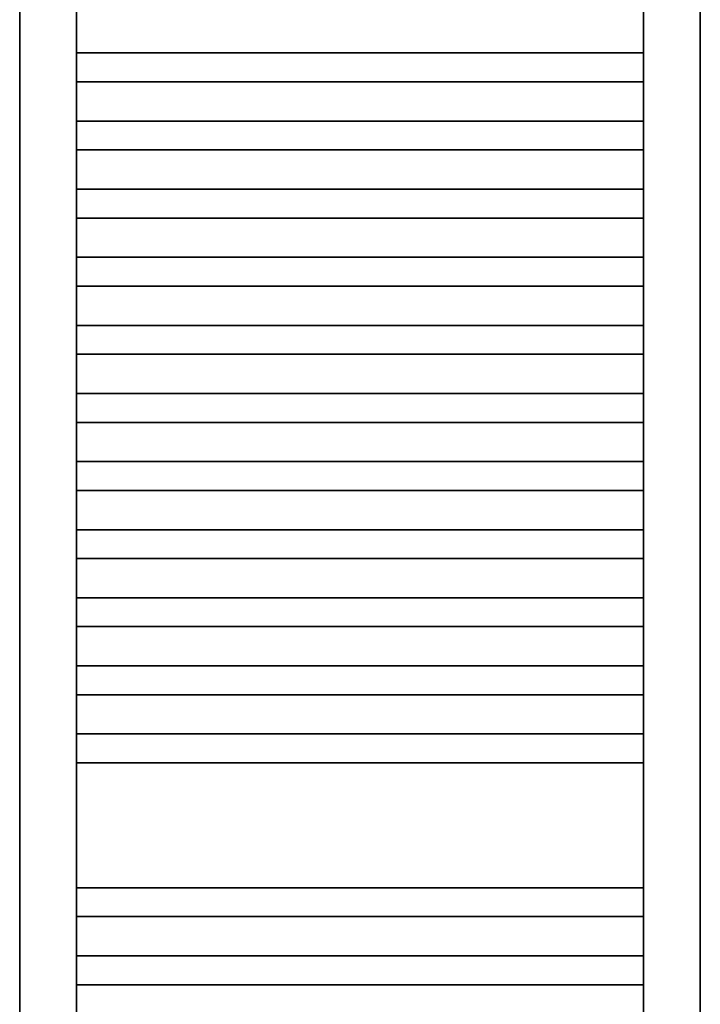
# Model space of a CAD drawing. Header units: millimetres. Extents: x 17747 to 112039, y -74980 to 446921.
# Tile 112 of 256: x 55068 to 55668, y -74103 to -73236. Entities that reach past the tile are written whole.
import ezdxf

# ---------------------------------------------------------------- set-up
doc = ezdxf.new("R2010")
doc.units = ezdxf.units.MM
doc.layers.add('UT_ZAŘÍZENÍ - OT', color=3, linetype='Continuous', lineweight=35)

msp = doc.modelspace()

# ---------------------------------------------------------------- linework, layer by layer
at = {"layer": 'UT_ZAŘÍZENÍ - OT', "linetype": 'Continuous'}
for p, q in [((55067.95, -72636.11), (55067.95, -74456.11)), ((55117.95, -74456.11), (55117.95, -72636.11)), ((55617.95, -72636.11), (55617.95, -74456.11)), ((55667.95, -74456.11), (55667.95, -72636.11)), ((55117.95, -73264.93), (55617.95, -73264.93)), ((55117.95, -73264.93), (55617.95, -73264.93)), ((55117.95, -73264.93), (55617.95, -73264.93)), ((55117.95, -73264.93), (55617.95, -73264.93)), ((55117.95, -73264.93), (55617.95, -73264.93)), ((55117.95, -73264.93), (55617.95, -73264.93)), ((55117.95, -73264.93), (55617.95, -73264.93)), ((55117.95, -73264.93), (55617.95, -73264.93)), ((55117.95, -73264.93), (55617.95, -73264.93)), ((55117.95, -73264.93), (55617.95, -73264.93)), ((55117.95, -73264.93), (55617.95, -73264.93)), ((55117.95, -73264.93), (55617.95, -73264.93)), ((55117.95, -73264.93), (55617.95, -73264.93)), ((55117.95, -73264.93), (55617.95, -73264.93)), ((55117.95, -73264.93), (55617.95, -73264.93)), ((55117.95, -73264.93), (55617.95, -73264.93)), ((55117.95, -73264.93), (55617.95, -73264.93)), ((55117.95, -73264.93), (55617.95, -73264.93)), ((55117.95, -73264.93), (55617.95, -73264.93)), ((55117.95, -73264.93), (55617.95, -73264.93)), ((55117.95, -73264.93), (55617.95, -73264.93)), ((55117.95, -73264.93), (55617.95, -73264.93)), ((55117.95, -73264.93), (55617.95, -73264.93)), ((55117.95, -73264.93), (55617.95, -73264.93)), ((55117.95, -73264.93), (55617.95, -73264.93)), ((55117.95, -73264.93), (55617.95, -73264.93)), ((55117.95, -73264.93), (55617.95, -73264.93)), ((55117.95, -73264.93), (55617.95, -73264.93)), ((55117.95, -73264.93), (55617.95, -73264.93)), ((55117.95, -73264.93), (55617.95, -73264.93)), ((55117.95, -73264.93), (55617.95, -73264.93)), ((55117.95, -73264.93), (55617.95, -73264.93)), ((55117.95, -73264.93), (55617.95, -73264.93)), ((55117.95, -73264.93), (55617.95, -73264.93)), ((55117.95, -73290.38), (55617.95, -73290.38)), ((55117.95, -73290.38), (55617.95, -73290.38)), ((55117.95, -73290.38), (55617.95, -73290.38)), ((55117.95, -73290.38), (55617.95, -73290.38)), ((55117.95, -73290.38), (55617.95, -73290.38)), ((55117.95, -73290.38), (55617.95, -73290.38)), ((55117.95, -73290.38), (55617.95, -73290.38)), ((55117.95, -73290.38), (55617.95, -73290.38)), ((55117.95, -73290.38), (55617.95, -73290.38)), ((55117.95, -73290.38), (55617.95, -73290.38)), ((55117.95, -73290.38), (55617.95, -73290.38)), ((55117.95, -73290.38), (55617.95, -73290.38)), ((55117.95, -73290.38), (55617.95, -73290.38)), ((55117.95, -73290.38), (55617.95, -73290.38)), ((55117.95, -73290.38), (55617.95, -73290.38)), ((55117.95, -73290.38), (55617.95, -73290.38)), ((55117.95, -73290.38), (55617.95, -73290.38)), ((55117.95, -73290.38), (55617.95, -73290.38)), ((55117.95, -73290.38), (55617.95, -73290.38)), ((55117.95, -73290.38), (55617.95, -73290.38)), ((55117.95, -73290.38), (55617.95, -73290.38)), ((55117.95, -73290.38), (55617.95, -73290.38)), ((55117.95, -73290.38), (55617.95, -73290.38)), ((55117.95, -73290.38), (55617.95, -73290.38)), ((55117.95, -73290.38), (55617.95, -73290.38)), ((55117.95, -73290.38), (55617.95, -73290.38)), ((55117.95, -73290.38), (55617.95, -73290.38)), ((55117.95, -73290.38), (55617.95, -73290.38)), ((55117.95, -73290.38), (55617.95, -73290.38)), ((55117.95, -73290.38), (55617.95, -73290.38)), ((55117.95, -73290.38), (55617.95, -73290.38)), ((55117.95, -73290.38), (55617.95, -73290.38)), ((55117.95, -73290.38), (55617.95, -73290.38)), ((55117.95, -73290.38), (55617.95, -73290.38)), ((55117.95, -73324.93), (55617.95, -73324.93)), ((55117.95, -73324.93), (55617.95, -73324.93)), ((55117.95, -73324.93), (55617.95, -73324.93)), ((55117.95, -73324.93), (55617.95, -73324.93)), ((55117.95, -73324.93), (55617.95, -73324.93)), ((55117.95, -73324.93), (55617.95, -73324.93)), ((55117.95, -73324.93), (55617.95, -73324.93)), ((55117.95, -73324.93), (55617.95, -73324.93)), ((55117.95, -73324.93), (55617.95, -73324.93)), ((55117.95, -73324.93), (55617.95, -73324.93)), ((55117.95, -73324.93), (55617.95, -73324.93)), ((55117.95, -73324.93), (55617.95, -73324.93)), ((55117.95, -73324.93), (55617.95, -73324.93)), ((55117.95, -73324.93), (55617.95, -73324.93)), ((55117.95, -73324.93), (55617.95, -73324.93)), ((55117.95, -73324.93), (55617.95, -73324.93)), ((55117.95, -73324.93), (55617.95, -73324.93)), ((55117.95, -73324.93), (55617.95, -73324.93)), ((55117.95, -73324.93), (55617.95, -73324.93)), ((55117.95, -73324.93), (55617.95, -73324.93)), ((55117.95, -73324.93), (55617.95, -73324.93)), ((55117.95, -73324.93), (55617.95, -73324.93)), ((55117.95, -73324.93), (55617.95, -73324.93)), ((55117.95, -73324.93), (55617.95, -73324.93)), ((55117.95, -73324.93), (55617.95, -73324.93)), ((55117.95, -73324.93), (55617.95, -73324.93)), ((55117.95, -73324.93), (55617.95, -73324.93)), ((55117.95, -73324.93), (55617.95, -73324.93)), ((55117.95, -73324.93), (55617.95, -73324.93)), ((55117.95, -73324.93), (55617.95, -73324.93)), ((55117.95, -73324.93), (55617.95, -73324.93)), ((55117.95, -73324.93), (55617.95, -73324.93)), ((55117.95, -73324.93), (55617.95, -73324.93)), ((55117.95, -73324.93), (55617.95, -73324.93)), ((55117.95, -73350.38), (55617.95, -73350.38)), ((55117.95, -73350.38), (55617.95, -73350.38)), ((55117.95, -73350.38), (55617.95, -73350.38)), ((55117.95, -73350.38), (55617.95, -73350.38)), ((55117.95, -73350.38), (55617.95, -73350.38)), ((55117.95, -73350.38), (55617.95, -73350.38)), ((55117.95, -73350.38), (55617.95, -73350.38)), ((55117.95, -73350.38), (55617.95, -73350.38)), ((55117.95, -73350.38), (55617.95, -73350.38)), ((55117.95, -73350.38), (55617.95, -73350.38)), ((55117.95, -73350.38), (55617.95, -73350.38)), ((55117.95, -73350.38), (55617.95, -73350.38)), ((55117.95, -73350.38), (55617.95, -73350.38)), ((55117.95, -73350.38), (55617.95, -73350.38)), ((55117.95, -73350.38), (55617.95, -73350.38)), ((55117.95, -73350.38), (55617.95, -73350.38)), ((55117.95, -73350.38), (55617.95, -73350.38)), ((55117.95, -73350.38), (55617.95, -73350.38)), ((55117.95, -73350.38), (55617.95, -73350.38)), ((55117.95, -73350.38), (55617.95, -73350.38)), ((55117.95, -73350.38), (55617.95, -73350.38)), ((55117.95, -73350.38), (55617.95, -73350.38)), ((55117.95, -73350.38), (55617.95, -73350.38)), ((55117.95, -73350.38), (55617.95, -73350.38)), ((55117.95, -73350.38), (55617.95, -73350.38)), ((55117.95, -73350.38), (55617.95, -73350.38)), ((55117.95, -73350.38), (55617.95, -73350.38)), ((55117.95, -73350.38), (55617.95, -73350.38)), ((55117.95, -73350.38), (55617.95, -73350.38)), ((55117.95, -73350.38), (55617.95, -73350.38)), ((55117.95, -73350.38), (55617.95, -73350.38)), ((55117.95, -73350.38), (55617.95, -73350.38)), ((55117.95, -73350.38), (55617.95, -73350.38)), ((55117.95, -73350.38), (55617.95, -73350.38)), ((55117.95, -73384.93), (55617.95, -73384.93)), ((55117.95, -73384.93), (55617.95, -73384.93)), ((55117.95, -73384.93), (55617.95, -73384.93)), ((55117.95, -73384.93), (55617.95, -73384.93)), ((55117.95, -73384.93), (55617.95, -73384.93)), ((55117.95, -73384.93), (55617.95, -73384.93)), ((55117.95, -73384.93), (55617.95, -73384.93)), ((55117.95, -73384.93), (55617.95, -73384.93)), ((55117.95, -73384.93), (55617.95, -73384.93)), ((55117.95, -73384.93), (55617.95, -73384.93)), ((55117.95, -73384.93), (55617.95, -73384.93)), ((55117.95, -73384.93), (55617.95, -73384.93)), ((55117.95, -73384.93), (55617.95, -73384.93)), ((55117.95, -73384.93), (55617.95, -73384.93)), ((55117.95, -73384.93), (55617.95, -73384.93)), ((55117.95, -73384.93), (55617.95, -73384.93)), ((55117.95, -73384.93), (55617.95, -73384.93)), ((55117.95, -73384.93), (55617.95, -73384.93)), ((55117.95, -73384.93), (55617.95, -73384.93)), ((55117.95, -73384.93), (55617.95, -73384.93)), ((55117.95, -73384.93), (55617.95, -73384.93)), ((55117.95, -73384.93), (55617.95, -73384.93)), ((55117.95, -73384.93), (55617.95, -73384.93)), ((55117.95, -73384.93), (55617.95, -73384.93)), ((55117.95, -73384.93), (55617.95, -73384.93)), ((55117.95, -73384.93), (55617.95, -73384.93)), ((55117.95, -73384.93), (55617.95, -73384.93)), ((55117.95, -73384.93), (55617.95, -73384.93)), ((55117.95, -73384.93), (55617.95, -73384.93)), ((55117.95, -73384.93), (55617.95, -73384.93)), ((55117.95, -73384.93), (55617.95, -73384.93)), ((55117.95, -73384.93), (55617.95, -73384.93)), ((55117.95, -73384.93), (55617.95, -73384.93)), ((55117.95, -73384.93), (55617.95, -73384.93)), ((55117.95, -73410.38), (55617.95, -73410.38)), ((55117.95, -73410.38), (55617.95, -73410.38)), ((55117.95, -73410.38), (55617.95, -73410.38)), ((55117.95, -73410.38), (55617.95, -73410.38)), ((55117.95, -73410.38), (55617.95, -73410.38)), ((55117.95, -73410.38), (55617.95, -73410.38)), ((55117.95, -73410.38), (55617.95, -73410.38)), ((55117.95, -73410.38), (55617.95, -73410.38)), ((55117.95, -73410.38), (55617.95, -73410.38)), ((55117.95, -73410.38), (55617.95, -73410.38)), ((55117.95, -73410.38), (55617.95, -73410.38)), ((55117.95, -73410.38), (55617.95, -73410.38)), ((55117.95, -73410.38), (55617.95, -73410.38)), ((55117.95, -73410.38), (55617.95, -73410.38)), ((55117.95, -73410.38), (55617.95, -73410.38)), ((55117.95, -73410.38), (55617.95, -73410.38)), ((55117.95, -73410.38), (55617.95, -73410.38)), ((55117.95, -73410.38), (55617.95, -73410.38)), ((55117.95, -73410.38), (55617.95, -73410.38)), ((55117.95, -73410.38), (55617.95, -73410.38)), ((55117.95, -73410.38), (55617.95, -73410.38)), ((55117.95, -73410.38), (55617.95, -73410.38)), ((55117.95, -73410.38), (55617.95, -73410.38)), ((55117.95, -73410.38), (55617.95, -73410.38)), ((55117.95, -73410.38), (55617.95, -73410.38)), ((55117.95, -73410.38), (55617.95, -73410.38)), ((55117.95, -73410.38), (55617.95, -73410.38)), ((55117.95, -73410.38), (55617.95, -73410.38)), ((55117.95, -73410.38), (55617.95, -73410.38)), ((55117.95, -73410.38), (55617.95, -73410.38)), ((55117.95, -73410.38), (55617.95, -73410.38)), ((55117.95, -73410.38), (55617.95, -73410.38)), ((55117.95, -73410.38), (55617.95, -73410.38)), ((55117.95, -73410.38), (55617.95, -73410.38)), ((55117.95, -73444.93), (55617.95, -73444.93)), ((55117.95, -73444.93), (55617.95, -73444.93)), ((55117.95, -73444.93), (55617.95, -73444.93)), ((55117.95, -73444.93), (55617.95, -73444.93)), ((55117.95, -73444.93), (55617.95, -73444.93)), ((55117.95, -73444.93), (55617.95, -73444.93)), ((55117.95, -73444.93), (55617.95, -73444.93)), ((55117.95, -73444.93), (55617.95, -73444.93)), ((55117.95, -73444.93), (55617.95, -73444.93)), ((55117.95, -73444.93), (55617.95, -73444.93)), ((55117.95, -73444.93), (55617.95, -73444.93)), ((55117.95, -73444.93), (55617.95, -73444.93)), ((55117.95, -73444.93), (55617.95, -73444.93)), ((55117.95, -73444.93), (55617.95, -73444.93)), ((55117.95, -73444.93), (55617.95, -73444.93)), ((55117.95, -73444.93), (55617.95, -73444.93)), ((55117.95, -73444.93), (55617.95, -73444.93)), ((55117.95, -73444.93), (55617.95, -73444.93)), ((55117.95, -73444.93), (55617.95, -73444.93)), ((55117.95, -73444.93), (55617.95, -73444.93)), ((55117.95, -73444.93), (55617.95, -73444.93)), ((55117.95, -73444.93), (55617.95, -73444.93)), ((55117.95, -73444.93), (55617.95, -73444.93)), ((55117.95, -73444.93), (55617.95, -73444.93)), ((55117.95, -73444.93), (55617.95, -73444.93)), ((55117.95, -73444.93), (55617.95, -73444.93)), ((55117.95, -73444.93), (55617.95, -73444.93)), ((55117.95, -73444.93), (55617.95, -73444.93)), ((55117.95, -73444.93), (55617.95, -73444.93)), ((55117.95, -73444.93), (55617.95, -73444.93)), ((55117.95, -73444.93), (55617.95, -73444.93)), ((55117.95, -73444.93), (55617.95, -73444.93)), ((55117.95, -73444.93), (55617.95, -73444.93)), ((55117.95, -73444.93), (55617.95, -73444.93)), ((55117.95, -73470.38), (55617.95, -73470.38)), ((55117.95, -73470.38), (55617.95, -73470.38)), ((55117.95, -73470.38), (55617.95, -73470.38)), ((55117.95, -73470.38), (55617.95, -73470.38)), ((55117.95, -73470.38), (55617.95, -73470.38)), ((55117.95, -73470.38), (55617.95, -73470.38)), ((55117.95, -73470.38), (55617.95, -73470.38)), ((55117.95, -73470.38), (55617.95, -73470.38)), ((55117.95, -73470.38), (55617.95, -73470.38)), ((55117.95, -73470.38), (55617.95, -73470.38)), ((55117.95, -73470.38), (55617.95, -73470.38)), ((55117.95, -73470.38), (55617.95, -73470.38)), ((55117.95, -73470.38), (55617.95, -73470.38)), ((55117.95, -73470.38), (55617.95, -73470.38)), ((55117.95, -73470.38), (55617.95, -73470.38)), ((55117.95, -73470.38), (55617.95, -73470.38)), ((55117.95, -73470.38), (55617.95, -73470.38)), ((55117.95, -73470.38), (55617.95, -73470.38)), ((55117.95, -73470.38), (55617.95, -73470.38)), ((55117.95, -73470.38), (55617.95, -73470.38)), ((55117.95, -73470.38), (55617.95, -73470.38)), ((55117.95, -73470.38), (55617.95, -73470.38)), ((55117.95, -73470.38), (55617.95, -73470.38)), ((55117.95, -73470.38), (55617.95, -73470.38)), ((55117.95, -73470.38), (55617.95, -73470.38)), ((55117.95, -73470.38), (55617.95, -73470.38)), ((55117.95, -73470.38), (55617.95, -73470.38)), ((55117.95, -73470.38), (55617.95, -73470.38)), ((55117.95, -73470.38), (55617.95, -73470.38)), ((55117.95, -73470.38), (55617.95, -73470.38)), ((55117.95, -73470.38), (55617.95, -73470.38)), ((55117.95, -73470.38), (55617.95, -73470.38)), ((55117.95, -73470.38), (55617.95, -73470.38)), ((55117.95, -73470.38), (55617.95, -73470.38)), ((55117.95, -73504.93), (55617.95, -73504.93)), ((55117.95, -73504.93), (55617.95, -73504.93)), ((55117.95, -73504.93), (55617.95, -73504.93)), ((55117.95, -73504.93), (55617.95, -73504.93)), ((55117.95, -73504.93), (55617.95, -73504.93)), ((55117.95, -73504.93), (55617.95, -73504.93)), ((55117.95, -73504.93), (55617.95, -73504.93)), ((55117.95, -73504.93), (55617.95, -73504.93)), ((55117.95, -73504.93), (55617.95, -73504.93)), ((55117.95, -73504.93), (55617.95, -73504.93)), ((55117.95, -73504.93), (55617.95, -73504.93)), ((55117.95, -73504.93), (55617.95, -73504.93)), ((55117.95, -73504.93), (55617.95, -73504.93)), ((55117.95, -73504.93), (55617.95, -73504.93)), ((55117.95, -73504.93), (55617.95, -73504.93)), ((55117.95, -73504.93), (55617.95, -73504.93)), ((55117.95, -73504.93), (55617.95, -73504.93)), ((55117.95, -73504.93), (55617.95, -73504.93)), ((55117.95, -73504.93), (55617.95, -73504.93)), ((55117.95, -73504.93), (55617.95, -73504.93)), ((55117.95, -73504.93), (55617.95, -73504.93)), ((55117.95, -73504.93), (55617.95, -73504.93)), ((55117.95, -73504.93), (55617.95, -73504.93)), ((55117.95, -73504.93), (55617.95, -73504.93)), ((55117.95, -73504.93), (55617.95, -73504.93)), ((55117.95, -73504.93), (55617.95, -73504.93)), ((55117.95, -73504.93), (55617.95, -73504.93)), ((55117.95, -73504.93), (55617.95, -73504.93)), ((55117.95, -73504.93), (55617.95, -73504.93)), ((55117.95, -73504.93), (55617.95, -73504.93)), ((55117.95, -73504.93), (55617.95, -73504.93)), ((55117.95, -73504.93), (55617.95, -73504.93)), ((55117.95, -73504.93), (55617.95, -73504.93)), ((55117.95, -73504.93), (55617.95, -73504.93)), ((55117.95, -73530.38), (55617.95, -73530.38)), ((55117.95, -73530.38), (55617.95, -73530.38)), ((55117.95, -73530.38), (55617.95, -73530.38)), ((55117.95, -73530.38), (55617.95, -73530.38)), ((55117.95, -73530.38), (55617.95, -73530.38)), ((55117.95, -73530.38), (55617.95, -73530.38)), ((55117.95, -73530.38), (55617.95, -73530.38)), ((55117.95, -73530.38), (55617.95, -73530.38)), ((55117.95, -73530.38), (55617.95, -73530.38)), ((55117.95, -73530.38), (55617.95, -73530.38)), ((55117.95, -73530.38), (55617.95, -73530.38)), ((55117.95, -73530.38), (55617.95, -73530.38)), ((55117.95, -73530.38), (55617.95, -73530.38)), ((55117.95, -73530.38), (55617.95, -73530.38)), ((55117.95, -73530.38), (55617.95, -73530.38)), ((55117.95, -73530.38), (55617.95, -73530.38)), ((55117.95, -73530.38), (55617.95, -73530.38)), ((55117.95, -73530.38), (55617.95, -73530.38)), ((55117.95, -73530.38), (55617.95, -73530.38)), ((55117.95, -73530.38), (55617.95, -73530.38)), ((55117.95, -73530.38), (55617.95, -73530.38)), ((55117.95, -73530.38), (55617.95, -73530.38)), ((55117.95, -73530.38), (55617.95, -73530.38)), ((55117.95, -73530.38), (55617.95, -73530.38)), ((55117.95, -73530.38), (55617.95, -73530.38)), ((55117.95, -73530.38), (55617.95, -73530.38)), ((55117.95, -73530.38), (55617.95, -73530.38)), ((55117.95, -73530.38), (55617.95, -73530.38)), ((55117.95, -73530.38), (55617.95, -73530.38)), ((55117.95, -73530.38), (55617.95, -73530.38)), ((55117.95, -73530.38), (55617.95, -73530.38)), ((55117.95, -73530.38), (55617.95, -73530.38)), ((55117.95, -73530.38), (55617.95, -73530.38)), ((55117.95, -73530.38), (55617.95, -73530.38)), ((55117.95, -73564.93), (55617.95, -73564.93)), ((55117.95, -73564.93), (55617.95, -73564.93)), ((55117.95, -73564.93), (55617.95, -73564.93)), ((55117.95, -73564.93), (55617.95, -73564.93)), ((55117.95, -73564.93), (55617.95, -73564.93)), ((55117.95, -73564.93), (55617.95, -73564.93)), ((55117.95, -73564.93), (55617.95, -73564.93)), ((55117.95, -73564.93), (55617.95, -73564.93)), ((55117.95, -73564.93), (55617.95, -73564.93)), ((55117.95, -73564.93), (55617.95, -73564.93)), ((55117.95, -73564.93), (55617.95, -73564.93)), ((55117.95, -73564.93), (55617.95, -73564.93)), ((55117.95, -73564.93), (55617.95, -73564.93)), ((55117.95, -73564.93), (55617.95, -73564.93)), ((55117.95, -73564.93), (55617.95, -73564.93)), ((55117.95, -73564.93), (55617.95, -73564.93)), ((55117.95, -73564.93), (55617.95, -73564.93)), ((55117.95, -73564.93), (55617.95, -73564.93)), ((55117.95, -73564.93), (55617.95, -73564.93)), ((55117.95, -73564.93), (55617.95, -73564.93)), ((55117.95, -73564.93), (55617.95, -73564.93)), ((55117.95, -73564.93), (55617.95, -73564.93)), ((55117.95, -73564.93), (55617.95, -73564.93)), ((55117.95, -73564.93), (55617.95, -73564.93)), ((55117.95, -73564.93), (55617.95, -73564.93)), ((55117.95, -73564.93), (55617.95, -73564.93)), ((55117.95, -73564.93), (55617.95, -73564.93)), ((55117.95, -73564.93), (55617.95, -73564.93)), ((55117.95, -73564.93), (55617.95, -73564.93)), ((55117.95, -73564.93), (55617.95, -73564.93)), ((55117.95, -73564.93), (55617.95, -73564.93)), ((55117.95, -73564.93), (55617.95, -73564.93)), ((55117.95, -73564.93), (55617.95, -73564.93)), ((55117.95, -73564.93), (55617.95, -73564.93)), ((55117.95, -73590.38), (55617.95, -73590.38)), ((55117.95, -73590.38), (55617.95, -73590.38)), ((55117.95, -73590.38), (55617.95, -73590.38)), ((55117.95, -73590.38), (55617.95, -73590.38)), ((55117.95, -73590.38), (55617.95, -73590.38)), ((55117.95, -73590.38), (55617.95, -73590.38)), ((55117.95, -73590.38), (55617.95, -73590.38)), ((55117.95, -73590.38), (55617.95, -73590.38)), ((55117.95, -73590.38), (55617.95, -73590.38)), ((55117.95, -73590.38), (55617.95, -73590.38)), ((55117.95, -73590.38), (55617.95, -73590.38)), ((55117.95, -73590.38), (55617.95, -73590.38)), ((55117.95, -73590.38), (55617.95, -73590.38)), ((55117.95, -73590.38), (55617.95, -73590.38)), ((55117.95, -73590.38), (55617.95, -73590.38)), ((55117.95, -73590.38), (55617.95, -73590.38)), ((55117.95, -73590.38), (55617.95, -73590.38)), ((55117.95, -73590.38), (55617.95, -73590.38)), ((55117.95, -73590.38), (55617.95, -73590.38)), ((55117.95, -73590.38), (55617.95, -73590.38)), ((55117.95, -73590.38), (55617.95, -73590.38)), ((55117.95, -73590.38), (55617.95, -73590.38)), ((55117.95, -73590.38), (55617.95, -73590.38)), ((55117.95, -73590.38), (55617.95, -73590.38)), ((55117.95, -73590.38), (55617.95, -73590.38)), ((55117.95, -73590.38), (55617.95, -73590.38)), ((55117.95, -73590.38), (55617.95, -73590.38)), ((55117.95, -73590.38), (55617.95, -73590.38)), ((55117.95, -73590.38), (55617.95, -73590.38)), ((55117.95, -73590.38), (55617.95, -73590.38)), ((55117.95, -73590.38), (55617.95, -73590.38)), ((55117.95, -73590.38), (55617.95, -73590.38)), ((55117.95, -73590.38), (55617.95, -73590.38)), ((55117.95, -73590.38), (55617.95, -73590.38)), ((55117.95, -73624.93), (55617.95, -73624.93)), ((55117.95, -73624.93), (55617.95, -73624.93)), ((55117.95, -73624.93), (55617.95, -73624.93)), ((55117.95, -73624.93), (55617.95, -73624.93)), ((55117.95, -73624.93), (55617.95, -73624.93)), ((55117.95, -73624.93), (55617.95, -73624.93)), ((55117.95, -73624.93), (55617.95, -73624.93)), ((55117.95, -73624.93), (55617.95, -73624.93)), ((55117.95, -73624.93), (55617.95, -73624.93)), ((55117.95, -73624.93), (55617.95, -73624.93)), ((55117.95, -73624.93), (55617.95, -73624.93)), ((55117.95, -73624.93), (55617.95, -73624.93)), ((55117.95, -73624.93), (55617.95, -73624.93)), ((55117.95, -73624.93), (55617.95, -73624.93)), ((55117.95, -73624.93), (55617.95, -73624.93)), ((55117.95, -73624.93), (55617.95, -73624.93)), ((55117.95, -73624.93), (55617.95, -73624.93)), ((55117.95, -73624.93), (55617.95, -73624.93)), ((55117.95, -73624.93), (55617.95, -73624.93)), ((55117.95, -73624.93), (55617.95, -73624.93)), ((55117.95, -73624.93), (55617.95, -73624.93)), ((55117.95, -73624.93), (55617.95, -73624.93)), ((55117.95, -73624.93), (55617.95, -73624.93)), ((55117.95, -73624.93), (55617.95, -73624.93)), ((55117.95, -73624.93), (55617.95, -73624.93)), ((55117.95, -73624.93), (55617.95, -73624.93)), ((55117.95, -73624.93), (55617.95, -73624.93)), ((55117.95, -73624.93), (55617.95, -73624.93)), ((55117.95, -73624.93), (55617.95, -73624.93)), ((55117.95, -73624.93), (55617.95, -73624.93)), ((55117.95, -73624.93), (55617.95, -73624.93)), ((55117.95, -73624.93), (55617.95, -73624.93)), ((55117.95, -73624.93), (55617.95, -73624.93)), ((55117.95, -73624.93), (55617.95, -73624.93)), ((55117.95, -73650.38), (55617.95, -73650.38)), ((55117.95, -73650.38), (55617.95, -73650.38)), ((55117.95, -73650.38), (55617.95, -73650.38)), ((55117.95, -73650.38), (55617.95, -73650.38)), ((55117.95, -73650.38), (55617.95, -73650.38)), ((55117.95, -73650.38), (55617.95, -73650.38)), ((55117.95, -73650.38), (55617.95, -73650.38)), ((55117.95, -73650.38), (55617.95, -73650.38)), ((55117.95, -73650.38), (55617.95, -73650.38)), ((55117.95, -73650.38), (55617.95, -73650.38)), ((55117.95, -73650.38), (55617.95, -73650.38)), ((55117.95, -73650.38), (55617.95, -73650.38)), ((55117.95, -73650.38), (55617.95, -73650.38)), ((55117.95, -73650.38), (55617.95, -73650.38)), ((55117.95, -73650.38), (55617.95, -73650.38)), ((55117.95, -73650.38), (55617.95, -73650.38)), ((55117.95, -73650.38), (55617.95, -73650.38)), ((55117.95, -73650.38), (55617.95, -73650.38)), ((55117.95, -73650.38), (55617.95, -73650.38)), ((55117.95, -73650.38), (55617.95, -73650.38)), ((55117.95, -73650.38), (55617.95, -73650.38)), ((55117.95, -73650.38), (55617.95, -73650.38)), ((55117.95, -73650.38), (55617.95, -73650.38)), ((55117.95, -73650.38), (55617.95, -73650.38)), ((55117.95, -73650.38), (55617.95, -73650.38)), ((55117.95, -73650.38), (55617.95, -73650.38)), ((55117.95, -73650.38), (55617.95, -73650.38)), ((55117.95, -73650.38), (55617.95, -73650.38)), ((55117.95, -73650.38), (55617.95, -73650.38)), ((55117.95, -73650.38), (55617.95, -73650.38)), ((55117.95, -73650.38), (55617.95, -73650.38)), ((55117.95, -73650.38), (55617.95, -73650.38)), ((55117.95, -73650.38), (55617.95, -73650.38)), ((55117.95, -73650.38), (55617.95, -73650.38)), ((55117.95, -73684.93), (55617.95, -73684.93)), ((55117.95, -73684.93), (55617.95, -73684.93)), ((55117.95, -73684.93), (55617.95, -73684.93)), ((55117.95, -73684.93), (55617.95, -73684.93)), ((55117.95, -73684.93), (55617.95, -73684.93)), ((55117.95, -73684.93), (55617.95, -73684.93)), ((55117.95, -73684.93), (55617.95, -73684.93)), ((55117.95, -73684.93), (55617.95, -73684.93)), ((55117.95, -73684.93), (55617.95, -73684.93)), ((55117.95, -73684.93), (55617.95, -73684.93)), ((55117.95, -73684.93), (55617.95, -73684.93)), ((55117.95, -73684.93), (55617.95, -73684.93)), ((55117.95, -73684.93), (55617.95, -73684.93)), ((55117.95, -73684.93), (55617.95, -73684.93)), ((55117.95, -73684.93), (55617.95, -73684.93)), ((55117.95, -73684.93), (55617.95, -73684.93)), ((55117.95, -73684.93), (55617.95, -73684.93)), ((55117.95, -73684.93), (55617.95, -73684.93)), ((55117.95, -73684.93), (55617.95, -73684.93)), ((55117.95, -73684.93), (55617.95, -73684.93)), ((55117.95, -73684.93), (55617.95, -73684.93)), ((55117.95, -73684.93), (55617.95, -73684.93)), ((55117.95, -73684.93), (55617.95, -73684.93)), ((55117.95, -73684.93), (55617.95, -73684.93)), ((55117.95, -73684.93), (55617.95, -73684.93)), ((55117.95, -73684.93), (55617.95, -73684.93)), ((55117.95, -73684.93), (55617.95, -73684.93)), ((55117.95, -73684.93), (55617.95, -73684.93)), ((55117.95, -73684.93), (55617.95, -73684.93)), ((55117.95, -73684.93), (55617.95, -73684.93)), ((55117.95, -73684.93), (55617.95, -73684.93)), ((55117.95, -73684.93), (55617.95, -73684.93)), ((55117.95, -73684.93), (55617.95, -73684.93)), ((55117.95, -73684.93), (55617.95, -73684.93)), ((55117.95, -73710.38), (55617.95, -73710.38)), ((55117.95, -73710.38), (55617.95, -73710.38)), ((55117.95, -73710.38), (55617.95, -73710.38)), ((55117.95, -73710.38), (55617.95, -73710.38)), ((55117.95, -73710.38), (55617.95, -73710.38)), ((55117.95, -73710.38), (55617.95, -73710.38)), ((55117.95, -73710.38), (55617.95, -73710.38)), ((55117.95, -73710.38), (55617.95, -73710.38)), ((55117.95, -73710.38), (55617.95, -73710.38)), ((55117.95, -73710.38), (55617.95, -73710.38)), ((55117.95, -73710.38), (55617.95, -73710.38)), ((55117.95, -73710.38), (55617.95, -73710.38)), ((55117.95, -73710.38), (55617.95, -73710.38)), ((55117.95, -73710.38), (55617.95, -73710.38)), ((55117.95, -73710.38), (55617.95, -73710.38)), ((55117.95, -73710.38), (55617.95, -73710.38)), ((55117.95, -73710.38), (55617.95, -73710.38)), ((55117.95, -73710.38), (55617.95, -73710.38)), ((55117.95, -73710.38), (55617.95, -73710.38)), ((55117.95, -73710.38), (55617.95, -73710.38)), ((55117.95, -73710.38), (55617.95, -73710.38)), ((55117.95, -73710.38), (55617.95, -73710.38)), ((55117.95, -73710.38), (55617.95, -73710.38)), ((55117.95, -73710.38), (55617.95, -73710.38)), ((55117.95, -73710.38), (55617.95, -73710.38)), ((55117.95, -73710.38), (55617.95, -73710.38)), ((55117.95, -73710.38), (55617.95, -73710.38)), ((55117.95, -73710.38), (55617.95, -73710.38)), ((55117.95, -73710.38), (55617.95, -73710.38)), ((55117.95, -73710.38), (55617.95, -73710.38)), ((55117.95, -73710.38), (55617.95, -73710.38)), ((55117.95, -73710.38), (55617.95, -73710.38)), ((55117.95, -73710.38), (55617.95, -73710.38)), ((55117.95, -73710.38), (55617.95, -73710.38)), ((55117.95, -73744.93), (55617.95, -73744.93)), ((55117.95, -73744.93), (55617.95, -73744.93)), ((55117.95, -73744.93), (55617.95, -73744.93)), ((55117.95, -73744.93), (55617.95, -73744.93)), ((55117.95, -73744.93), (55617.95, -73744.93)), ((55117.95, -73744.93), (55617.95, -73744.93)), ((55117.95, -73744.93), (55617.95, -73744.93)), ((55117.95, -73744.93), (55617.95, -73744.93)), ((55117.95, -73744.93), (55617.95, -73744.93)), ((55117.95, -73744.93), (55617.95, -73744.93)), ((55117.95, -73744.93), (55617.95, -73744.93)), ((55117.95, -73744.93), (55617.95, -73744.93)), ((55117.95, -73744.93), (55617.95, -73744.93)), ((55117.95, -73744.93), (55617.95, -73744.93)), ((55117.95, -73744.93), (55617.95, -73744.93)), ((55117.95, -73744.93), (55617.95, -73744.93)), ((55117.95, -73744.93), (55617.95, -73744.93)), ((55117.95, -73744.93), (55617.95, -73744.93)), ((55117.95, -73744.93), (55617.95, -73744.93)), ((55117.95, -73744.93), (55617.95, -73744.93)), ((55117.95, -73744.93), (55617.95, -73744.93)), ((55117.95, -73744.93), (55617.95, -73744.93)), ((55117.95, -73744.93), (55617.95, -73744.93)), ((55117.95, -73744.93), (55617.95, -73744.93)), ((55117.95, -73744.93), (55617.95, -73744.93)), ((55117.95, -73744.93), (55617.95, -73744.93)), ((55117.95, -73744.93), (55617.95, -73744.93)), ((55117.95, -73744.93), (55617.95, -73744.93)), ((55117.95, -73744.93), (55617.95, -73744.93)), ((55117.95, -73744.93), (55617.95, -73744.93)), ((55117.95, -73744.93), (55617.95, -73744.93)), ((55117.95, -73744.93), (55617.95, -73744.93)), ((55117.95, -73744.93), (55617.95, -73744.93)), ((55117.95, -73744.93), (55617.95, -73744.93)), ((55117.95, -73770.38), (55617.95, -73770.38)), ((55117.95, -73770.38), (55617.95, -73770.38)), ((55117.95, -73770.38), (55617.95, -73770.38)), ((55117.95, -73770.38), (55617.95, -73770.38)), ((55117.95, -73770.38), (55617.95, -73770.38)), ((55117.95, -73770.38), (55617.95, -73770.38)), ((55117.95, -73770.38), (55617.95, -73770.38)), ((55117.95, -73770.38), (55617.95, -73770.38)), ((55117.95, -73770.38), (55617.95, -73770.38)), ((55117.95, -73770.38), (55617.95, -73770.38)), ((55117.95, -73770.38), (55617.95, -73770.38)), ((55117.95, -73770.38), (55617.95, -73770.38)), ((55117.95, -73770.38), (55617.95, -73770.38)), ((55117.95, -73770.38), (55617.95, -73770.38)), ((55117.95, -73770.38), (55617.95, -73770.38)), ((55117.95, -73770.38), (55617.95, -73770.38)), ((55117.95, -73770.38), (55617.95, -73770.38)), ((55117.95, -73770.38), (55617.95, -73770.38)), ((55117.95, -73770.38), (55617.95, -73770.38)), ((55117.95, -73770.38), (55617.95, -73770.38)), ((55117.95, -73770.38), (55617.95, -73770.38)), ((55117.95, -73770.38), (55617.95, -73770.38)), ((55117.95, -73770.38), (55617.95, -73770.38)), ((55117.95, -73770.38), (55617.95, -73770.38)), ((55117.95, -73770.38), (55617.95, -73770.38)), ((55117.95, -73770.38), (55617.95, -73770.38)), ((55117.95, -73770.38), (55617.95, -73770.38)), ((55117.95, -73770.38), (55617.95, -73770.38)), ((55117.95, -73770.38), (55617.95, -73770.38)), ((55117.95, -73770.38), (55617.95, -73770.38)), ((55117.95, -73770.38), (55617.95, -73770.38)), ((55117.95, -73770.38), (55617.95, -73770.38)), ((55117.95, -73770.38), (55617.95, -73770.38)), ((55117.95, -73770.38), (55617.95, -73770.38)), ((55117.95, -73804.93), (55617.95, -73804.93)), ((55117.95, -73804.93), (55617.95, -73804.93)), ((55117.95, -73804.93), (55617.95, -73804.93)), ((55117.95, -73804.93), (55617.95, -73804.93)), ((55117.95, -73804.93), (55617.95, -73804.93)), ((55117.95, -73804.93), (55617.95, -73804.93)), ((55117.95, -73804.93), (55617.95, -73804.93)), ((55117.95, -73804.93), (55617.95, -73804.93)), ((55117.95, -73804.93), (55617.95, -73804.93)), ((55117.95, -73804.93), (55617.95, -73804.93)), ((55117.95, -73804.93), (55617.95, -73804.93)), ((55117.95, -73804.93), (55617.95, -73804.93)), ((55117.95, -73804.93), (55617.95, -73804.93)), ((55117.95, -73804.93), (55617.95, -73804.93)), ((55117.95, -73804.93), (55617.95, -73804.93)), ((55117.95, -73804.93), (55617.95, -73804.93)), ((55117.95, -73804.93), (55617.95, -73804.93)), ((55117.95, -73804.93), (55617.95, -73804.93)), ((55117.95, -73804.93), (55617.95, -73804.93)), ((55117.95, -73804.93), (55617.95, -73804.93)), ((55117.95, -73804.93), (55617.95, -73804.93)), ((55117.95, -73804.93), (55617.95, -73804.93)), ((55117.95, -73804.93), (55617.95, -73804.93)), ((55117.95, -73804.93), (55617.95, -73804.93)), ((55117.95, -73804.93), (55617.95, -73804.93)), ((55117.95, -73804.93), (55617.95, -73804.93)), ((55117.95, -73804.93), (55617.95, -73804.93)), ((55117.95, -73804.93), (55617.95, -73804.93)), ((55117.95, -73804.93), (55617.95, -73804.93)), ((55117.95, -73804.93), (55617.95, -73804.93)), ((55117.95, -73804.93), (55617.95, -73804.93)), ((55117.95, -73804.93), (55617.95, -73804.93)), ((55117.95, -73804.93), (55617.95, -73804.93)), ((55117.95, -73804.93), (55617.95, -73804.93)), ((55117.95, -73830.38), (55617.95, -73830.38)), ((55117.95, -73830.38), (55617.95, -73830.38)), ((55117.95, -73830.38), (55617.95, -73830.38)), ((55117.95, -73830.38), (55617.95, -73830.38)), ((55117.95, -73830.38), (55617.95, -73830.38)), ((55117.95, -73830.38), (55617.95, -73830.38)), ((55117.95, -73830.38), (55617.95, -73830.38)), ((55117.95, -73830.38), (55617.95, -73830.38)), ((55117.95, -73830.38), (55617.95, -73830.38)), ((55117.95, -73830.38), (55617.95, -73830.38)), ((55117.95, -73830.38), (55617.95, -73830.38)), ((55117.95, -73830.38), (55617.95, -73830.38)), ((55117.95, -73830.38), (55617.95, -73830.38)), ((55117.95, -73830.38), (55617.95, -73830.38)), ((55117.95, -73830.38), (55617.95, -73830.38)), ((55117.95, -73830.38), (55617.95, -73830.38)), ((55117.95, -73830.38), (55617.95, -73830.38)), ((55117.95, -73830.38), (55617.95, -73830.38)), ((55117.95, -73830.38), (55617.95, -73830.38)), ((55117.95, -73830.38), (55617.95, -73830.38)), ((55117.95, -73830.38), (55617.95, -73830.38)), ((55117.95, -73830.38), (55617.95, -73830.38)), ((55117.95, -73830.38), (55617.95, -73830.38)), ((55117.95, -73830.38), (55617.95, -73830.38)), ((55117.95, -73830.38), (55617.95, -73830.38)), ((55117.95, -73830.38), (55617.95, -73830.38)), ((55117.95, -73830.38), (55617.95, -73830.38)), ((55117.95, -73830.38), (55617.95, -73830.38)), ((55117.95, -73830.38), (55617.95, -73830.38)), ((55117.95, -73830.38), (55617.95, -73830.38)), ((55117.95, -73830.38), (55617.95, -73830.38)), ((55117.95, -73830.38), (55617.95, -73830.38)), ((55117.95, -73830.38), (55617.95, -73830.38)), ((55117.95, -73830.38), (55617.95, -73830.38)), ((55117.95, -73864.93), (55617.95, -73864.93)), ((55117.95, -73864.93), (55617.95, -73864.93)), ((55117.95, -73864.93), (55617.95, -73864.93)), ((55117.95, -73864.93), (55617.95, -73864.93)), ((55117.95, -73864.93), (55617.95, -73864.93)), ((55117.95, -73864.93), (55617.95, -73864.93)), ((55117.95, -73864.93), (55617.95, -73864.93)), ((55117.95, -73864.93), (55617.95, -73864.93)), ((55117.95, -73864.93), (55617.95, -73864.93)), ((55117.95, -73864.93), (55617.95, -73864.93)), ((55117.95, -73864.93), (55617.95, -73864.93)), ((55117.95, -73864.93), (55617.95, -73864.93)), ((55117.95, -73864.93), (55617.95, -73864.93)), ((55117.95, -73864.93), (55617.95, -73864.93)), ((55117.95, -73864.93), (55617.95, -73864.93)), ((55117.95, -73864.93), (55617.95, -73864.93)), ((55117.95, -73864.93), (55617.95, -73864.93)), ((55117.95, -73864.93), (55617.95, -73864.93)), ((55117.95, -73864.93), (55617.95, -73864.93)), ((55117.95, -73864.93), (55617.95, -73864.93)), ((55117.95, -73864.93), (55617.95, -73864.93)), ((55117.95, -73864.93), (55617.95, -73864.93)), ((55117.95, -73864.93), (55617.95, -73864.93)), ((55117.95, -73864.93), (55617.95, -73864.93)), ((55117.95, -73864.93), (55617.95, -73864.93)), ((55117.95, -73864.93), (55617.95, -73864.93)), ((55117.95, -73864.93), (55617.95, -73864.93)), ((55117.95, -73864.93), (55617.95, -73864.93)), ((55117.95, -73864.93), (55617.95, -73864.93)), ((55117.95, -73864.93), (55617.95, -73864.93)), ((55117.95, -73864.93), (55617.95, -73864.93)), ((55117.95, -73864.93), (55617.95, -73864.93)), ((55117.95, -73864.93), (55617.95, -73864.93)), ((55117.95, -73864.93), (55617.95, -73864.93)), ((55117.95, -73890.38), (55617.95, -73890.38)), ((55117.95, -73890.38), (55617.95, -73890.38)), ((55117.95, -73890.38), (55617.95, -73890.38)), ((55117.95, -73890.38), (55617.95, -73890.38)), ((55117.95, -73890.38), (55617.95, -73890.38)), ((55117.95, -73890.38), (55617.95, -73890.38)), ((55117.95, -73890.38), (55617.95, -73890.38)), ((55117.95, -73890.38), (55617.95, -73890.38)), ((55117.95, -73890.38), (55617.95, -73890.38)), ((55117.95, -73890.38), (55617.95, -73890.38)), ((55117.95, -73890.38), (55617.95, -73890.38)), ((55117.95, -73890.38), (55617.95, -73890.38)), ((55117.95, -73890.38), (55617.95, -73890.38)), ((55117.95, -73890.38), (55617.95, -73890.38)), ((55117.95, -73890.38), (55617.95, -73890.38)), ((55117.95, -73890.38), (55617.95, -73890.38)), ((55117.95, -73890.38), (55617.95, -73890.38)), ((55117.95, -73890.38), (55617.95, -73890.38)), ((55117.95, -73890.38), (55617.95, -73890.38)), ((55117.95, -73890.38), (55617.95, -73890.38)), ((55117.95, -73890.38), (55617.95, -73890.38)), ((55117.95, -73890.38), (55617.95, -73890.38)), ((55117.95, -73890.38), (55617.95, -73890.38)), ((55117.95, -73890.38), (55617.95, -73890.38)), ((55117.95, -73890.38), (55617.95, -73890.38)), ((55117.95, -73890.38), (55617.95, -73890.38)), ((55117.95, -73890.38), (55617.95, -73890.38)), ((55117.95, -73890.38), (55617.95, -73890.38)), ((55117.95, -73890.38), (55617.95, -73890.38)), ((55117.95, -73890.38), (55617.95, -73890.38)), ((55117.95, -73890.38), (55617.95, -73890.38)), ((55117.95, -73890.38), (55617.95, -73890.38)), ((55117.95, -73890.38), (55617.95, -73890.38)), ((55117.95, -73890.38), (55617.95, -73890.38)), ((55117.95, -74000.38), (55617.95, -74000.38)), ((55117.95, -74000.38), (55617.95, -74000.38)), ((55117.95, -74000.38), (55617.95, -74000.38)), ((55117.95, -74000.38), (55617.95, -74000.38)), ((55117.95, -74000.38), (55617.95, -74000.38)), ((55117.95, -74000.38), (55617.95, -74000.38)), ((55117.95, -74000.38), (55617.95, -74000.38)), ((55117.95, -74000.38), (55617.95, -74000.38)), ((55117.95, -74000.38), (55617.95, -74000.38)), ((55117.95, -74000.38), (55617.95, -74000.38)), ((55117.95, -74000.38), (55617.95, -74000.38)), ((55117.95, -74000.38), (55617.95, -74000.38)), ((55117.95, -74000.38), (55617.95, -74000.38)), ((55117.95, -74000.38), (55617.95, -74000.38)), ((55117.95, -74000.38), (55617.95, -74000.38)), ((55117.95, -74000.38), (55617.95, -74000.38)), ((55117.95, -74000.38), (55617.95, -74000.38)), ((55117.95, -74000.38), (55617.95, -74000.38)), ((55117.95, -74000.38), (55617.95, -74000.38)), ((55117.95, -74000.38), (55617.95, -74000.38)), ((55117.95, -74000.38), (55617.95, -74000.38)), ((55117.95, -74000.38), (55617.95, -74000.38)), ((55117.95, -74000.38), (55617.95, -74000.38)), ((55117.95, -74000.38), (55617.95, -74000.38)), ((55117.95, -74000.38), (55617.95, -74000.38)), ((55117.95, -74000.38), (55617.95, -74000.38)), ((55117.95, -74000.38), (55617.95, -74000.38)), ((55117.95, -74000.38), (55617.95, -74000.38)), ((55117.95, -74000.38), (55617.95, -74000.38)), ((55117.95, -74000.38), (55617.95, -74000.38)), ((55117.95, -74000.38), (55617.95, -74000.38)), ((55117.95, -74000.38), (55617.95, -74000.38)), ((55117.95, -74000.38), (55617.95, -74000.38)), ((55117.95, -74000.38), (55617.95, -74000.38)), ((55117.95, -74025.84), (55617.95, -74025.84)), ((55117.95, -74025.84), (55617.95, -74025.84)), ((55117.95, -74025.84), (55617.95, -74025.84)), ((55117.95, -74025.84), (55617.95, -74025.84)), ((55117.95, -74025.84), (55617.95, -74025.84)), ((55117.95, -74025.84), (55617.95, -74025.84)), ((55117.95, -74025.84), (55617.95, -74025.84)), ((55117.95, -74025.84), (55617.95, -74025.84)), ((55117.95, -74025.84), (55617.95, -74025.84)), ((55117.95, -74025.84), (55617.95, -74025.84)), ((55117.95, -74025.84), (55617.95, -74025.84)), ((55117.95, -74025.84), (55617.95, -74025.84)), ((55117.95, -74025.84), (55617.95, -74025.84)), ((55117.95, -74025.84), (55617.95, -74025.84)), ((55117.95, -74025.84), (55617.95, -74025.84)), ((55117.95, -74025.84), (55617.95, -74025.84)), ((55117.95, -74025.84), (55617.95, -74025.84)), ((55117.95, -74025.84), (55617.95, -74025.84)), ((55117.95, -74025.84), (55617.95, -74025.84)), ((55117.95, -74025.84), (55617.95, -74025.84)), ((55117.95, -74025.84), (55617.95, -74025.84)), ((55117.95, -74025.84), (55617.95, -74025.84)), ((55117.95, -74025.84), (55617.95, -74025.84)), ((55117.95, -74025.84), (55617.95, -74025.84)), ((55117.95, -74025.84), (55617.95, -74025.84)), ((55117.95, -74025.84), (55617.95, -74025.84)), ((55117.95, -74025.84), (55617.95, -74025.84)), ((55117.95, -74025.84), (55617.95, -74025.84)), ((55117.95, -74025.84), (55617.95, -74025.84)), ((55117.95, -74025.84), (55617.95, -74025.84)), ((55117.95, -74025.84), (55617.95, -74025.84)), ((55117.95, -74025.84), (55617.95, -74025.84)), ((55117.95, -74025.84), (55617.95, -74025.84)), ((55117.95, -74025.84), (55617.95, -74025.84)), ((55117.95, -74060.38), (55617.95, -74060.38)), ((55117.95, -74060.38), (55617.95, -74060.38)), ((55117.95, -74060.38), (55617.95, -74060.38)), ((55117.95, -74060.38), (55617.95, -74060.38)), ((55117.95, -74060.38), (55617.95, -74060.38)), ((55117.95, -74060.38), (55617.95, -74060.38)), ((55117.95, -74060.38), (55617.95, -74060.38)), ((55117.95, -74060.38), (55617.95, -74060.38)), ((55117.95, -74060.38), (55617.95, -74060.38)), ((55117.95, -74060.38), (55617.95, -74060.38)), ((55117.95, -74060.38), (55617.95, -74060.38)), ((55117.95, -74060.38), (55617.95, -74060.38)), ((55117.95, -74060.38), (55617.95, -74060.38)), ((55117.95, -74060.38), (55617.95, -74060.38)), ((55117.95, -74060.38), (55617.95, -74060.38)), ((55117.95, -74060.38), (55617.95, -74060.38)), ((55117.95, -74060.38), (55617.95, -74060.38)), ((55117.95, -74060.38), (55617.95, -74060.38)), ((55117.95, -74060.38), (55617.95, -74060.38)), ((55117.95, -74060.38), (55617.95, -74060.38)), ((55117.95, -74060.38), (55617.95, -74060.38)), ((55117.95, -74060.38), (55617.95, -74060.38)), ((55117.95, -74060.38), (55617.95, -74060.38)), ((55117.95, -74060.38), (55617.95, -74060.38)), ((55117.95, -74060.38), (55617.95, -74060.38)), ((55117.95, -74060.38), (55617.95, -74060.38)), ((55117.95, -74060.38), (55617.95, -74060.38)), ((55117.95, -74060.38), (55617.95, -74060.38)), ((55117.95, -74060.38), (55617.95, -74060.38)), ((55117.95, -74060.38), (55617.95, -74060.38)), ((55117.95, -74060.38), (55617.95, -74060.38)), ((55117.95, -74060.38), (55617.95, -74060.38)), ((55117.95, -74060.38), (55617.95, -74060.38)), ((55117.95, -74060.38), (55617.95, -74060.38)), ((55117.95, -74085.84), (55617.95, -74085.84)), ((55117.95, -74085.84), (55617.95, -74085.84)), ((55117.95, -74085.84), (55617.95, -74085.84)), ((55117.95, -74085.84), (55617.95, -74085.84)), ((55117.95, -74085.84), (55617.95, -74085.84)), ((55117.95, -74085.84), (55617.95, -74085.84)), ((55117.95, -74085.84), (55617.95, -74085.84)), ((55117.95, -74085.84), (55617.95, -74085.84)), ((55117.95, -74085.84), (55617.95, -74085.84)), ((55117.95, -74085.84), (55617.95, -74085.84)), ((55117.95, -74085.84), (55617.95, -74085.84)), ((55117.95, -74085.84), (55617.95, -74085.84)), ((55117.95, -74085.84), (55617.95, -74085.84)), ((55117.95, -74085.84), (55617.95, -74085.84)), ((55117.95, -74085.84), (55617.95, -74085.84)), ((55117.95, -74085.84), (55617.95, -74085.84)), ((55117.95, -74085.84), (55617.95, -74085.84)), ((55117.95, -74085.84), (55617.95, -74085.84)), ((55117.95, -74085.84), (55617.95, -74085.84)), ((55117.95, -74085.84), (55617.95, -74085.84)), ((55117.95, -74085.84), (55617.95, -74085.84)), ((55117.95, -74085.84), (55617.95, -74085.84)), ((55117.95, -74085.84), (55617.95, -74085.84)), ((55117.95, -74085.84), (55617.95, -74085.84)), ((55117.95, -74085.84), (55617.95, -74085.84)), ((55117.95, -74085.84), (55617.95, -74085.84)), ((55117.95, -74085.84), (55617.95, -74085.84)), ((55117.95, -74085.84), (55617.95, -74085.84)), ((55117.95, -74085.84), (55617.95, -74085.84)), ((55117.95, -74085.84), (55617.95, -74085.84)), ((55117.95, -74085.84), (55617.95, -74085.84)), ((55117.95, -74085.84), (55617.95, -74085.84)), ((55117.95, -74085.84), (55617.95, -74085.84)), ((55117.95, -74085.84), (55617.95, -74085.84))]:
    msp.add_line(p, q, dxfattribs=at)

doc.saveas('drawing.dxf')
